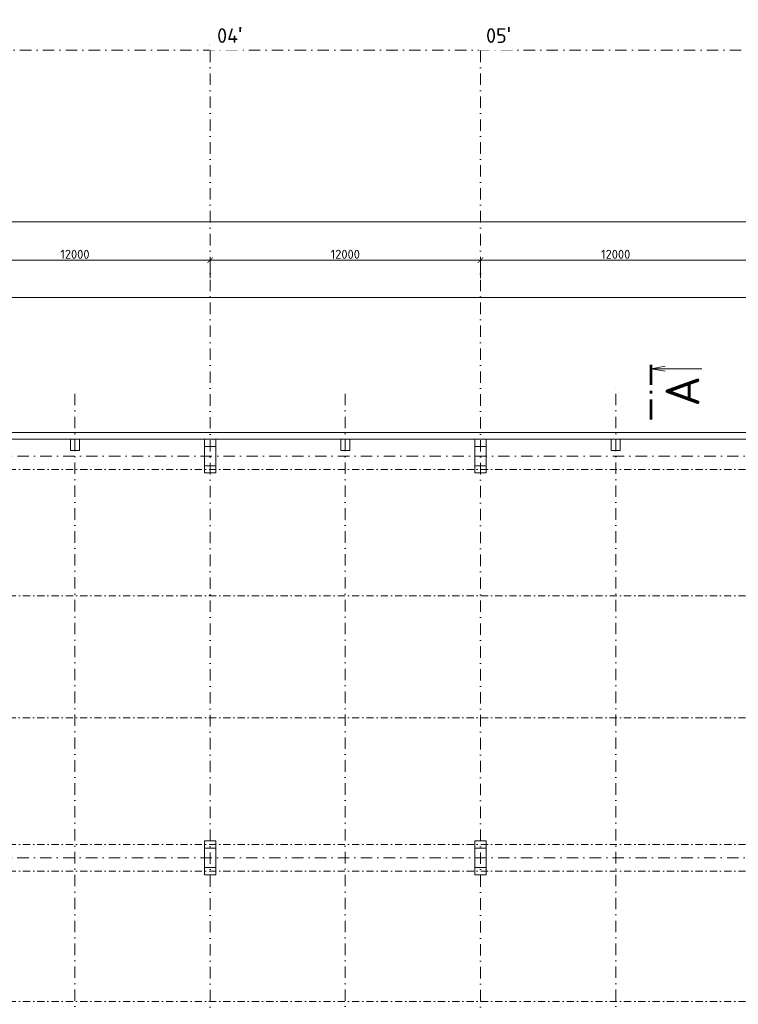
# Model space of a CAD drawing. Header units: millimetres. Extents: x -796345 to 3713765, y -2985421 to 2187451.
# Tile 116 of 256: x 33549 to 65441, y 56885 to 100555. Entities that reach past the tile are written whole.
import ezdxf
from ezdxf import colors
from ezdxf.entities.mleader import LeaderData, LeaderLine
from ezdxf.enums import TextEntityAlignment as Align
from ezdxf.math import Vec2, Vec3

# ---------------------------------------------------------------- set-up
doc = ezdxf.new("R2010")
doc.units = ezdxf.units.MM
doc.header["$PDMODE"] = 1
for name, pattern in [('CENTERX2', [101.6, 63.5, -12.7, 12.7, -12.7]), ('DASHDOT', [25.4, 12.7, -6.35, 0, -6.35]), ('ČERCHOVANÁ', [25.4, 12.7, -6.35, 0, -6.35])]:
    doc.linetypes.add(name, pattern=pattern)
doc.layers.get('Defpoints').update_dxf_attribs({"color": 8})
for name, color, linetype, lineweight in [('A99_N_kce-nad-vid', 7, 'DASHDOT', 5), ('A99_N_koty-200', 5, 'Continuous', 5), ('A99_N_osy', 1, 'CENTERX2', 9), ('A99_N_txt-popis-200', 240, 'Continuous', 5), ('A99_N_txt-popis-50', 240, 'Continuous', 9), ('A99_S_kce-nad-vid', 181, 'DASHDOT', 5), ('A99_S_kce-rez-sil', 7, 'Continuous', 15), ('A99_S_sloupy', 7, 'Continuous', 5)]:
    doc.layers.add(name, color=color, linetype=linetype, lineweight=lineweight)
doc.styles.add('A99_kota', font='isocpeur.ttf', dxfattribs={"height": 2})
doc.styles.add('A99_popis', font='isocpeur.ttf')
doc.styles.add('ad_popis 100', font='isocpeur.ttf', dxfattribs={"height": 200})
doc.dimstyles.new('A99_kota_200 new', dxfattribs={"dimscale": 200, "dimtxt": 2, "dimasz": 1.2, "dimexe": 0.5, "dimexo": 1.5, "dimgap": 0.3, "dimtad": 1, "dimdec": 0, "dimzin": 3, "dimdsep": 46, "dimtxsty": 'A99_kota', "dimblk": 'ARCHTICK', "dimcen": 2.5, "dimazin": 2, "dimtfac": 0.75, "dimtdec": 0, "dimtmove": 2, "dimatfit": 0, "dimfxl": 4, "dimfxlon": 1, "dimtolj": 1, "dimtzin": 0, "dimlwd": 5, "dimlwe": 5, "dimarcsym": 0})

# ---------------------------------------------------------------- blocks, each defined once
blk = doc.blocks.new('*U64')
at = {"color": 0, "linetype": 'ByBlock'}
blk.add_line((446.48, 0), (446.48, -11.25), dxfattribs=at)
at = {"color": 0, "linetype": 'ByBlock', "const_width": 0.63}
for points in [[(439.71, 0), (435.21, 0)], [(441.6, 0), (440.97, 0)], [(447.36, 0), (442.86, 0)]]:
    blk.add_lwpolyline(points, dxfattribs=at)
at = {"color": 0, "linetype": 'ByBlock'}
blk.add_lwpolyline([(447.03, -3.1), (446.48, 0), (445.93, -3.1)], dxfattribs=at)
at = {"color": 0, "linetype": 'ByBlock', "style": 'A99_popis'}
blk.add_attdef('OZNŘ_1K', (-9.63, -10.73), '', height=5, dxfattribs=at)
at = {"color": 0, "linetype": 'ByBlock', "style": 'A99_popis', "flags": 12}
blk.add_attdef('OZNŘ_2K', text='', height=5, dxfattribs=at).set_placement((444.84, -10.73), align=Align.RIGHT)
blk = doc.blocks.new('_ArchTick')
at = {"color": 0, "linetype": 'ByBlock', "const_width": 0.15}
blk.add_lwpolyline([(-0.5, -0.5), (0.5, 0.5)], dxfattribs=at)
blk = doc.blocks.new('*D142')
at = {"layer": 'A99_N_koty-200', "color": 0, "lineweight": 5, "transparency": 16777216}
for p, q in [((30000, 89090), (30000, 89990)), ((42000, 89090), (42000, 89990)), ((30000, 89890), (42000, 89890))]:
    blk.add_line(p, q, dxfattribs=at)
at = {"layer": 'Defpoints', "color": 0, "lineweight": 0, "transparency": 16777216}
for p in [(42000, 89890), (30000, 84024), (42000, 84024)]:
    blk.add_point(p, dxfattribs=at)
at = {"layer": 'A99_N_koty-200', "color": 0, "lineweight": 5, "transparency": 16777216, "xscale": 240, "yscale": 240, "zscale": 240, "rotation": 180}
blk.add_blockref('_ArchTick', (30000, 89890), dxfattribs=at)
at = {"layer": 'A99_N_koty-200', "color": 0, "lineweight": 5, "transparency": 16777216, "xscale": 240, "yscale": 240, "zscale": 240}
blk.add_blockref('_ArchTick', (42000, 89890), dxfattribs=at)
at = {"layer": 'A99_N_koty-200', "color": 0, "transparency": 16777216, "insert": (36000, 90150), "char_height": 400, "attachment_point": 5, "style": 'A99_kota'}
blk.add_mtext('\\A1;12000', dxfattribs=at)
blk = doc.blocks.new('*D143')
at = {"layer": 'A99_N_koty-200', "color": 0, "lineweight": 5, "transparency": 16777216}
for p, q in [((42000, 89090), (42000, 89990)), ((54000, 89090), (54000, 89990)), ((42000, 89890), (54000, 89890))]:
    blk.add_line(p, q, dxfattribs=at)
at = {"layer": 'Defpoints', "color": 0, "lineweight": 0, "transparency": 16777216}
for p in [(54000, 89890), (42000, 84024), (54000, 84024)]:
    blk.add_point(p, dxfattribs=at)
at = {"layer": 'A99_N_koty-200', "color": 0, "lineweight": 5, "transparency": 16777216, "xscale": 240, "yscale": 240, "zscale": 240, "rotation": 180}
blk.add_blockref('_ArchTick', (42000, 89890), dxfattribs=at)
at = {"layer": 'A99_N_koty-200', "color": 0, "lineweight": 5, "transparency": 16777216, "xscale": 240, "yscale": 240, "zscale": 240}
blk.add_blockref('_ArchTick', (54000, 89890), dxfattribs=at)
at = {"layer": 'A99_N_koty-200', "color": 0, "transparency": 16777216, "insert": (48000, 90150), "char_height": 400, "attachment_point": 5, "style": 'A99_kota'}
blk.add_mtext('\\A1;12000', dxfattribs=at)
blk = doc.blocks.new('*D144')
at = {"layer": 'A99_N_koty-200', "color": 0, "lineweight": 5, "transparency": 16777216}
for p, q in [((54000, 89090), (54000, 89990)), ((66000, 89090), (66000, 89990)), ((54000, 89890), (66000, 89890))]:
    blk.add_line(p, q, dxfattribs=at)
at = {"layer": 'Defpoints', "color": 0, "lineweight": 0, "transparency": 16777216}
for p in [(66000, 89890), (54000, 84024), (66000, 84024)]:
    blk.add_point(p, dxfattribs=at)
at = {"layer": 'A99_N_koty-200', "color": 0, "lineweight": 5, "transparency": 16777216, "xscale": 240, "yscale": 240, "zscale": 240, "rotation": 180}
blk.add_blockref('_ArchTick', (54000, 89890), dxfattribs=at)
at = {"layer": 'A99_N_koty-200', "color": 0, "lineweight": 5, "transparency": 16777216, "xscale": 240, "yscale": 240, "zscale": 240}
blk.add_blockref('_ArchTick', (66000, 89890), dxfattribs=at)
at = {"layer": 'A99_N_koty-200', "color": 0, "transparency": 16777216, "insert": (60000, 90150), "char_height": 400, "attachment_point": 5, "style": 'A99_kota'}
blk.add_mtext('\\A1;12000', dxfattribs=at)
blk = doc.blocks.new('*D159')
at = {"layer": 'A99_N_koty-200', "color": 0, "lineweight": 5, "transparency": 16777216}
for p, q in [((6000, 90785), (6000, 91685)), ((6000, 91585), (138550, 91585)), ((138550, 90785), (138550, 91685))]:
    blk.add_line(p, q, dxfattribs=at)
at = {"layer": 'Defpoints', "color": 0, "lineweight": 0, "transparency": 16777216}
for p in [(138550, 91585), (6000, 84024), (138550, 84024)]:
    blk.add_point(p, dxfattribs=at)
at = {"layer": 'A99_N_koty-200', "color": 0, "lineweight": 5, "transparency": 16777216, "xscale": 240, "yscale": 240, "zscale": 240, "rotation": 180}
blk.add_blockref('_ArchTick', (6000, 91585), dxfattribs=at)
at = {"layer": 'A99_N_koty-200', "color": 0, "lineweight": 5, "transparency": 16777216, "xscale": 240, "yscale": 240, "zscale": 240}
blk.add_blockref('_ArchTick', (138550, 91585), dxfattribs=at)
at = {"layer": 'A99_N_koty-200', "color": 0, "transparency": 16777216, "insert": (72275, 91845), "char_height": 400, "attachment_point": 5, "style": 'A99_kota'}
blk.add_mtext('\\A1;132550', dxfattribs=at)
blk = doc.blocks.new('*D162')
at = {"layer": 'A99_N_koty-200', "color": 0, "lineweight": 5, "transparency": 16777216}
for p, q in [((5450, 87432), (5450, 88332)), ((5450, 88232), (180030, 88232)), ((180030, 87432), (180030, 88332))]:
    blk.add_line(p, q, dxfattribs=at)
at = {"layer": 'Defpoints', "color": 0, "lineweight": 0, "transparency": 16777216}
for p in [(180030, 88232), (5450, 82250), (180030, 81380)]:
    blk.add_point(p, dxfattribs=at)
at = {"layer": 'A99_N_koty-200', "color": 0, "lineweight": 5, "transparency": 16777216, "xscale": 240, "yscale": 240, "zscale": 240, "rotation": 180}
blk.add_blockref('_ArchTick', (5450, 88232), dxfattribs=at)
at = {"layer": 'A99_N_koty-200', "color": 0, "lineweight": 5, "transparency": 16777216, "xscale": 240, "yscale": 240, "zscale": 240}
blk.add_blockref('_ArchTick', (180030, 88232), dxfattribs=at)
at = {"layer": 'A99_N_koty-200', "color": 0, "transparency": 16777216, "insert": (92740, 88492), "char_height": 400, "attachment_point": 5, "style": 'A99_kota'}
blk.add_mtext('\\A1;174580', dxfattribs=at)

msp = doc.modelspace()

# ---------------------------------------------------------------- linework, layer by layer
at = {"layer": 'A99_N_kce-nad-vid', "color": 1, "linetype": 'ČERCHOVANÁ', "lineweight": 9, "ltscale": 25}
for p, q in [((12100, 75005.3), (132450, 75005.3)), ((12100, 57005.3), (144450, 57005.3))]:
    msp.add_line(p, q, dxfattribs=at)
msp.add_lwpolyline([(132450, 69594.7), (12100, 69594.7)], dxfattribs=at)
at = {"layer": 'A99_N_osy', "linetype": 'DASHDOT', "ltscale": 40}
for p, q in [((42000, 100200), (42000, -5085)), ((54000, 100200), (54000, -5085)), ((3980, 81200), (138800, 81200)), ((150800, 63380), (3980, 63380))]:
    msp.add_line(p, q, dxfattribs=at)
for points in [[(152950, 99200), (4375, 99200)], [(36000, 22490), (36000, 84377.5)], [(48000, 22490), (48000, 84377.5)], [(60000, 22490), (60000, 84377.5)]]:
    msp.add_lwpolyline(points, dxfattribs=at)
at = {"layer": 'A99_S_kce-nad-vid', "linetype": 'DASHDOT', "ltscale": 25}
for p, q in [((5750, 80610), (138800, 80610)), ((5750, 63970), (138800, 63970)), ((5750, 62790), (150800, 62790))]:
    msp.add_line(p, q, dxfattribs=at)
at = {"layer": 'A99_S_kce-rez-sil', "linetype": 'Continuous'}
for p, q in [((11800, 82250), (161650, 82250)), ((12200, 81950), (138300, 81950))]:
    msp.add_line(p, q, dxfattribs=at)
at = {"layer": 'A99_S_sloupy', "linetype": 'Continuous', "lineweight": 20, "ltscale": 2}
for points in [[(36200, 81450), (35800, 81450), (35800, 81950), (36200, 81950)], [(41750, 81950), (42250, 81950), (42250, 81630), (41750, 81630)], [(48200, 81450), (47800, 81450), (47800, 81950), (48200, 81950)], [(53750, 81950), (54250, 81950), (54250, 81630), (53750, 81630)], [(60200, 81450), (59800, 81450), (59800, 81950), (60200, 81950)], [(41750, 80770), (42250, 80770), (42250, 80450), (41750, 80450)], [(53750, 80770), (54250, 80770), (54250, 80450), (53750, 80450)], [(41750, 64130), (42250, 64130), (42250, 63810), (41750, 63810)], [(53750, 64130), (54250, 64130), (54250, 63810), (53750, 63810)], [(41750, 62950), (42250, 62950), (42250, 62630), (41750, 62630)], [(53750, 62950), (54250, 62950), (54250, 62630), (53750, 62630)]]:
    msp.add_lwpolyline(points, close=True, dxfattribs=at)
at = {"layer": 'A99_S_sloupy', "linetype": 'Continuous', "ltscale": 2}
for points in [[(42250, 80450), (41750, 80450), (41750, 81950), (42250, 81950)], [(42250, 80450), (41750, 80450), (41750, 81950), (42250, 81950)], [(54250, 80450), (53750, 80450), (53750, 81950), (54250, 81950)], [(54250, 80450), (53750, 80450), (53750, 81950), (54250, 81950)], [(42250, 62630), (41750, 62630), (41750, 64130), (42250, 64130)], [(42250, 62630), (41750, 62630), (41750, 64130), (42250, 64130)], [(54250, 62630), (53750, 62630), (53750, 64130), (54250, 64130)], [(54250, 62630), (53750, 62630), (53750, 64130), (54250, 64130)]]:
    msp.add_lwpolyline(points, close=True, dxfattribs=at)

# ---------------------------------------------------------------- block references
at = {"layer": 'A99_N_txt-popis-200'}
ref = msp.add_blockref('*U64', (61567.5, -4220), dxfattribs=dict(at, xscale=200, yscale=200, zscale=200, rotation=90))
ref.add_attrib('OZNŘ_2K', 'A', dxfattribs={"layer": '0', "color": 0, "linetype": 'ByBlock', "height": 1500, "rotation": 90, "style": 'A99_popis', "flags": 12}).set_placement((63712.7, 84749), align=Align.RIGHT)

# ---------------------------------------------------------------- dimensions: what is measured, and where the dimension line sits
at = {"layer": 'A99_N_koty-200'}
for base, p1, p2, picture, middle in [((138550, 91585.3), (6000, 84023.6), (138550, 84023.6), '*D159', (72275, 91845.3)), ((42000, 89889.6), (30000, 84023.6), (42000, 84023.6), '*D142', (36000, 90149.6)), ((54000, 89889.6), (42000, 84023.6), (54000, 84023.6), '*D143', (48000, 90149.6)), ((66000, 89889.6), (54000, 84023.6), (66000, 84023.6), '*D144', (60000, 90149.6)), ((180030, 88232.3), (5450, 82250), (180030, 81380), '*D162', (92740, 88492.3))]:
    dim = msp.add_linear_dim(base=base, p1=p1, p2=p2, dimstyle='A99_kota_200 new', override={"dimscale": 0, "dimtix": 1, "dimtofl": 1, "dimtmove": 1, "dimatfit": 1}, dxfattribs=at)
    dim.commit()
    dim.dimension.update_dxf_attribs({"geometry": picture, "text_midpoint": middle})

# ---------------------------------------------------------------- leaders
at = {"layer": 'A99_N_txt-popis-50', "lineweight": 9}
ml = msp.add_multileader_mtext('Standard', dxfattribs=at)
ml.set_content('\\A1;{\\C256;výměna stávajících sekční vrat za nová}', color=1, style='A99_popis')
ml.set_leader_properties(color=256, linetype='ByLayer', lineweight=-1)
ml.build(insert=Vec2(0, 0))
ml.multileader.update_dxf_attribs({"dogleg_length": 200, "arrow_head_size": 300, "scale": 200})
ctx = ml.context
ctx.base_point, ctx.scale, ctx.char_height, ctx.arrow_head_size, ctx.landing_gap_size, ctx.plane_origin = Vec3(9095, 72885), 200, 400, 300, 1000, Vec3(8542.5, 64790)
notes = []
notes.append((ctx, [(0, (1, 1, 0), (8295, 72885), (1, 0), 800, [(0, [(5830, 72885)], 0, [])])]))
ctx.mtext.insert, ctx.mtext.width, ctx.mtext.flow_direction = Vec3(10095, 73145), 9865.703, 5
ml = msp.add_multileader_mtext('Standard', dxfattribs=at)
ml.set_content('\\A1;{\\C256;osazení nových dveří\\P(požární únik)}', color=1, style='A99_popis')
ml.set_leader_properties(color=256, linetype='ByLayer', lineweight=-1)
ml.build(insert=Vec2(0, 0))
ml.multileader.update_dxf_attribs({"dogleg_length": 6.4, "arrow_head_size": 200, "scale": 200})
ctx = ml.context
ctx.base_point, ctx.scale, ctx.char_height, ctx.arrow_head_size, ctx.landing_gap_size, ctx.plane_origin = Vec3(9575, 69050), 200, 400, 200, 400, Vec3(8542.5, 60475.8)
notes.append((ctx, [(0, (1, 1, 0), (8295, 69050), (1, 0), 1280, [(0, [(5750, 67035)], 0, [])])]))
ctx.mtext.insert, ctx.mtext.width, ctx.mtext.flow_direction = Vec3(9975, 69310), 5317.307, 5
for ctx, leaders in notes:
    for number, flags, end, landing, length, lines in leaders:
        leader = LeaderData()
        leader.index, (leader.has_last_leader_line, leader.has_dogleg_vector, leader.attachment_direction) = number, flags
        leader.last_leader_point, leader.dogleg_vector, leader.dogleg_length = Vec3(end), Vec3(landing), length
        for number, points, colour, breaks in lines:
            line = LeaderLine()
            line.index, line.vertices, line.color, line.breaks = number, Vec3.list(points), colors.encode_raw_color(colour), breaks
            leader.lines.append(line)
        ctx.leaders.append(leader)

# ---------------------------------------------------------------- next in the draw order: texts
at = {"layer": 'A99_N_txt-popis-200', "lineweight": 0, "char_height": 650, "attachment_point": 1, "style": 'ad_popis 100', "bg_fill": 2}
for s, insert in [("04{\\fArial|b0|i0|c238|p34;\\H1.08333x;'}", (42310, 100230)), ("05{\\fArial|b0|i0|c238|p34;\\H1.08333x;'}", (54245.1, 100230))]:
    msp.add_mtext_dynamic_manual_height_columns(s, width=832.5, gutter_width=1000, heights=[0], dxfattribs=dict(at, insert=insert))

doc.saveas('drawing.dxf')
